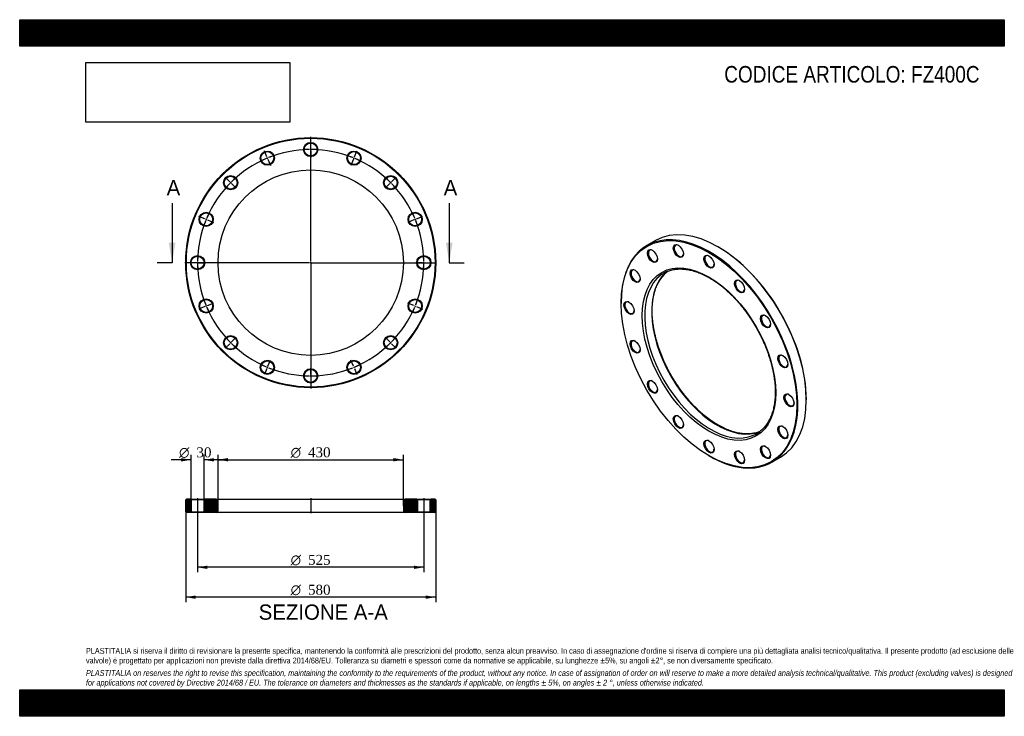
# Model space of a CAD drawing. Header units: millimetres. Extents: x 0 to 2285, y 0 to 1615.
import ezdxf
from ezdxf.enums import TextEntityAlignment as Align
from ezdxf.lldxf.tags import DXFTag

# ---------------------------------------------------------------- set-up
doc = ezdxf.new("R2010")
doc.units = ezdxf.units.MM
doc.header["$LTSCALE"] = 7.692308
for name, color, linetype in [('Default', 7, 'Continuous'), ('DV2_Default', 7, 'Continuous'), ('DV3_Default', 7, 'Continuous'), ('FZ400C', 7, 'Continuous')]:
    doc.layers.add(name, color=color, linetype=linetype)
doc.styles.add('SEACAD_Solid_Edge_ANSI', font='seans.ttf')
doc.styles.add('SEACAD_Solid_Edge_ANSI1_Symbols', font='semeca1.ttf')
doc.styles.add('SEACAD_Times_New_Roman', font='times.ttf')
tags = doc.linetypes.add('CENTER2', pattern=[28.575, 19.05, -3.175, 3.175, -3.175]).pattern_tags.tags
tags[10:11] = [DXFTag(74, 4), DXFTag(75, 0), DXFTag(340, '0'), DXFTag(46, 0.0), DXFTag(50, 0.0), DXFTag(44, 0.0), DXFTag(45, 0.0)]
tags[8:9] = [DXFTag(74, 4), DXFTag(75, 0), DXFTag(340, '0'), DXFTag(46, 0.0), DXFTag(50, 0.0), DXFTag(44, 0.0), DXFTag(45, 0.0)]
tags[6:7] = [DXFTag(74, 4), DXFTag(75, 0), DXFTag(340, '0'), DXFTag(46, 0.0), DXFTag(50, 0.0), DXFTag(44, 0.0), DXFTag(45, 0.0)]
tags[4:5] = [DXFTag(74, 4), DXFTag(75, 0), DXFTag(340, '0'), DXFTag(46, 0.0), DXFTag(50, 0.0), DXFTag(44, 0.0), DXFTag(45, 0.0)]
picture_1 = doc.add_image_def('image1.jpg', size_in_pixel=(4302, 1260))

# ---------------------------------------------------------------- blocks, each defined once
blk = doc.blocks.new('SE')
at = {"layer": 'FZ400C', "color": 7, "linetype": 'Continuous'}
for p, q in [((1475.2, 1103), (1455.4, 1091.6)), ((1621.3, 1088), (1620.2, 1088.6)), ((1395.4, 958.8), (1395.4, 957.6)), ((1825.3, 733.5), (1825.3, 734.7)), ((1599.4, 604.3), (1600.4, 603.6)), ((1745.4, 589.3), (1765.2, 600.7))]:
    blk.add_line(p, q, dxfattribs=at)
for centre, major_axis, start_param, end_param in [((1620.2, 851.9), (-145, 251.1), 3.141593, 6.283185), ((1600.4, 840.4), (145, -251.1), 0, 3.926991), ((1469.2, 1067.8), (-7.5, 13), 0, 3.878163), ((1469.2, 1067.8), (-7.5, 13), 5.546615, 6.283185), ((1529.4, 1079.5), (-7.5, 13), 0, 3.878163), ((1529.4, 1079.5), (-7.5, 13), 5.546615, 6.283185), ((1621.3, 852.5), (144.3, -249.8), 0.785398, 2.356194), ((1600.4, 1054.8), (-7.5, 13), 0, 3.878163), ((1600.4, 1054.8), (-7.5, 13), 5.546615, 6.283185), ((1429, 1021.5), (-7.5, 13), 0, 3.878163), ((1429, 1021.5), (-7.5, 13), 5.546615, 6.283185), ((1618.5, 850.8), (107.5, -186.2), 3.213208, 6.211238), ((1602.2, 841.5), (-107.5, 186.2), 6.216354, 6.283185), ((1602.2, 841.5), (-107.5, 186.2), 0.065183, 3.07761), ((1602.2, 841.5), (-107.5, 186.2), 0, 0.065183), ((1671.5, 997.4), (-7.5, 13), 0, 3.878163), ((1671.5, 997.4), (-7.5, 13), 5.546615, 6.283185), ((1414.8, 947.6), (-7.5, 13), 0, 3.878163), ((1414.8, 947.6), (-7.5, 13), 5.546615, 6.283185), ((1731.7, 916.2), (-7.5, 13), 0, 3.878163), ((1731.7, 916.2), (-7.5, 13), 5.546615, 6.283185), ((1429, 857.4), (-7.5, 13), 0, 3.878163), ((1429, 857.4), (-7.5, 13), 5.546615, 6.283185), ((1771.9, 823.4), (-7.5, 13), 0, 3.878163), ((1771.9, 823.4), (-7.5, 13), 5.546615, 6.283185), ((1469.2, 764.7), (-7.5, 13), 0, 3.878163), ((1469.2, 764.7), (-7.5, 13), 5.546615, 6.283185), ((1786.1, 733.3), (-7.5, 13), 0, 3.878163), ((1786.1, 733.3), (-7.5, 13), 5.546615, 6.283185), ((1529.4, 683.4), (-7.5, 13), 0, 3.878163), ((1529.4, 683.4), (-7.5, 13), 5.546615, 6.283185), ((1771.9, 659.4), (-7.5, 13), 0, 3.878163), ((1771.9, 659.4), (-7.5, 13), 5.546615, 6.283185), ((1600.4, 626.1), (-7.5, 13), 5.546615, 6.283185), ((1602.2, 841.5), (-107.5, 186.2), 3.07761, 3.212552), ((1600.4, 626.1), (-7.5, 13), 0, 3.878163), ((1731.7, 613.1), (-7.5, 13), 0, 3.878163), ((1731.7, 613.1), (-7.5, 13), 5.546615, 6.283185), ((1600.4, 840.4), (145, -251.1), 5.497787, 6.283185), ((1671.5, 601.4), (-7.5, 13), 0, 3.878163), ((1671.5, 601.4), (-7.5, 13), 5.546615, 6.283185)]:
    blk.add_ellipse(centre, major_axis=major_axis, ratio=0.57735, start_param=start_param, end_param=end_param, dxfattribs=at)
for centre, major_axis in [((1599.4, 839.8), (-144.3, 249.8)), ((1468.1, 1067.1), (8.3, -14.3)), ((1528.3, 1078.8), (8.3, -14.3)), ((1599.4, 839.8), (109.5, -189.7)), ((1599.4, 1054.1), (8.3, -14.3)), ((1427.9, 1020.8), (8.3, -14.3)), ((1670.4, 996.8), (8.3, -14.3)), ((1413.8, 947), (8.3, -14.3)), ((1730.6, 915.6), (8.3, -14.3)), ((1427.9, 856.8), (8.3, -14.3)), ((1770.9, 822.8), (8.3, -14.3)), ((1468.1, 764), (8.3, -14.3)), ((1785, 732.7), (8.3, -14.3)), ((1528.3, 682.8), (8.3, -14.3)), ((1770.9, 658.8), (8.3, -14.3)), ((1599.4, 625.5), (8.3, -14.3)), ((1670.4, 600.8), (8.3, -14.3)), ((1730.6, 612.5), (8.3, -14.3))]:
    blk.add_ellipse(centre, major_axis=major_axis, ratio=0.57735, dxfattribs=at)
for points, knots in [([(1620.5, 675.5), (1619.3, 676.2), (1616.4, 677.9), (1611, 681.2), (1604.9, 685.4), (1598.8, 689.8), (1592.6, 694.5), (1586.6, 699.4), (1580.6, 704.6), (1574.6, 710.1), (1568.7, 715.8), (1562.9, 721.7), (1557.2, 727.8), (1551.6, 734.2), (1546.1, 740.7), (1540.8, 747.4), (1535.5, 754.3), (1530.4, 761.4), (1525.5, 768.6), (1520.7, 776), (1516, 783.5), (1511.6, 791), (1507.3, 798.7), (1503.2, 806.5), (1499.3, 814.4), (1495.6, 822.3), (1492.1, 830.3), (1488.9, 838.3), (1485.8, 846.3), (1483, 854.3), (1480.4, 862.3), (1478, 870.3), (1475.8, 878.3), (1474, 886.2), (1472.3, 894.1), (1470.9, 901.9), (1469.7, 909.6), (1468.8, 917.2), (1468.1, 924.6), (1467.7, 932), (1467.6, 939.2), (1467.7, 946.3), (1468, 953.2), (1468.6, 959.9), (1469.4, 966.5), (1470.5, 972.8), (1471.8, 979), (1473.4, 984.9), (1475.2, 990.6), (1477.2, 996.1), (1479.5, 1001.3), (1482, 1006.3), (1484.7, 1011), (1487.6, 1015.5), (1490.8, 1019.6), (1494.1, 1023.6), (1497.7, 1027.2), (1500.8, 1030), (1502.6, 1031.4), (1503.2, 1031.8)], [0, 0, 0, 0, 0.0093073, 0.0270239, 0.0447439, 0.0624666, 0.0801922, 0.0979211, 0.1156533, 0.133389, 0.1511279, 0.16887, 0.1866151, 0.2043629, 0.2221132, 0.2398658, 0.2576202, 0.2753763, 0.2931338, 0.3108923, 0.3286515, 0.3464111, 0.3641708, 0.3819303, 0.3996891, 0.4174469, 0.4352035, 0.4529585, 0.4707117, 0.4884626, 0.5062111, 0.5239568, 0.5416994, 0.5594387, 0.5771745, 0.5949066, 0.6126348, 0.6303591, 0.6480795, 0.6657962, 0.6835095, 0.7012199, 0.7189281, 0.7366351, 0.754342, 0.7720503, 0.7897621, 0.80748, 0.8252073, 0.8429478, 0.8607059, 0.8784864, 0.8962946, 0.9141356, 0.932014, 0.9499334, 0.9678955, 0.9858994, 0.9939337, 0.9939337, 0.9939337, 0.9939337]), ([(1501.9, 1031.2), (1502, 1031.3), (1503.6, 1032), (1507, 1033.3), (1511.8, 1034.7), (1516.8, 1035.9), (1521.9, 1036.7), (1527.2, 1037.2), (1532.6, 1037.4), (1538.1, 1037.3), (1543.8, 1036.8), (1549.5, 1036), (1555.3, 1034.9), (1561.2, 1033.5), (1567.1, 1031.7), (1573.1, 1029.7), (1579.2, 1027.3), (1585.3, 1024.6), (1591.5, 1021.6), (1597.6, 1018.3), (1603.8, 1014.7), (1610, 1010.9), (1616.1, 1006.7), (1622.3, 1002.3), (1628.4, 997.6), (1634.4, 992.6), (1640.4, 987.4), (1646.4, 981.9), (1652.3, 976.2), (1658.1, 970.3), (1663.8, 964.1), (1669.4, 957.8), (1674.9, 951.2), (1680.2, 944.5), (1685.4, 937.6), (1690.5, 930.5), (1695.5, 923.3), (1700.3, 915.9), (1704.9, 908.4), (1709.3, 900.8), (1713.6, 893.1), (1717.7, 885.3), (1721.6, 877.5), (1725.3, 869.6), (1728.7, 861.6), (1732, 853.6), (1735, 845.6), (1737.9, 837.5), (1740.5, 829.5), (1742.8, 821.5), (1744.9, 813.6), (1746.8, 805.6), (1748.5, 797.8), (1749.9, 790), (1751, 782.3), (1751.9, 774.7), (1752.6, 767.2), (1753, 759.9), (1753.1, 752.7), (1753, 745.6), (1752.6, 738.7), (1752, 732), (1751.2, 725.5), (1750.1, 719.1), (1748.8, 713), (1747.2, 707.1), (1745.4, 701.4), (1743.3, 695.9), (1741.1, 690.7), (1738.6, 685.7), (1735.8, 681), (1732.9, 676.6), (1729.7, 672.4), (1726.3, 668.5), (1722.8, 664.9), (1719.5, 662), (1717.6, 660.6), (1716.8, 660)], [0, 0, 0, 0, 0.001216, 0.01503, 0.028828, 0.042602, 0.056346, 0.070058, 0.083739, 0.09739, 0.111014, 0.124615, 0.138197, 0.151762, 0.165316, 0.178861, 0.1924, 0.205934, 0.219466, 0.232997, 0.246529, 0.260061, 0.273595, 0.28713, 0.300668, 0.314209, 0.327752, 0.341297, 0.354846, 0.368396, 0.381949, 0.395504, 0.409061, 0.422619, 0.436179, 0.44974, 0.463303, 0.476866, 0.490429, 0.503993, 0.517557, 0.531121, 0.544684, 0.558246, 0.571808, 0.585368, 0.598927, 0.612484, 0.626039, 0.639592, 0.653143, 0.666691, 0.680236, 0.693779, 0.707319, 0.720855, 0.734389, 0.74792, 0.761448, 0.774974, 0.788499, 0.802023, 0.815546, 0.829071, 0.842598, 0.856131, 0.86967, 0.88322, 0.896784, 0.910364, 0.923967, 0.937594, 0.95125, 0.964938, 0.978658, 0.99241, 1, 1, 1, 1]), ([(1717.5, 660.5), (1716.2, 659.9), (1713.2, 658.9), (1708.6, 657.5), (1703.6, 656.3), (1698.5, 655.5), (1693.2, 655), (1687.8, 654.9), (1682.2, 655), (1676.6, 655.5), (1670.9, 656.3), (1665.1, 657.5), (1659.2, 658.9), (1653.2, 660.7), (1647.2, 662.8), (1641.1, 665.1), (1635, 667.9), (1628.9, 670.8), (1623.9, 673.5), (1621.3, 675), (1620.5, 675.5)], [0.0225331, 0.0225331, 0.0225331, 0.0225331, 0.0709729, 0.1284786, 0.1858809, 0.2431602, 0.3003077, 0.3573236, 0.4142157, 0.4709965, 0.5276812, 0.584286, 0.6408267, 0.6973178, 0.753772, 0.8102006, 0.8666125, 0.9230154, 0.979415, 1, 1, 1, 1])]:
    blk.add_open_spline(points, degree=3, knots=knots, dxfattribs=at)
blk = doc.blocks.new('SE1')
at = {"layer": 'Default', "color": 7, "linetype": 'CENTER2'}
for start, end in [(90.6548, 111.8452), (68.1548, 89.3452), (113.1548, 134.3452), (45.6548, 66.8452), (135.6548, 156.8452), (23.1548, 44.3452), (158.1548, 179.3452), (0.6548, 21.8452), (180.6548, 201.8452), (338.1548, 359.3452), (203.1548, 224.3452), (315.6548, 336.8452), (225.6548, 246.8452), (293.1548, 314.3452), (248.1548, 269.3452), (270.6548, 291.8452)]:
    blk.add_arc((675.2, 1051.9), 262.5, start, end, dxfattribs=at)
at = {"layer": 'DV2_Default', "color": 7, "linetype": 'CENTER2'}
for p, q in [((675.2, 1054.9), (675.2, 1343.6)), ((675.2, 1317.4), (675.2, 1332.6)), ((573.6, 1297.1), (567.7, 1311.2)), ((675.2, 1312.9), (675.2, 1315.9)), ((675.2, 1311.4), (675.2, 1296.1)), ((776.8, 1297.1), (782.6, 1311.2)), ((575.3, 1293), (574.1, 1295.8)), ((575.9, 1291.6), (581.7, 1277.5)), ((774.5, 1291.6), (768.6, 1277.5)), ((775, 1293), (776.2, 1295.8)), ((487.4, 1239.6), (476.6, 1250.4)), ((490.6, 1236.4), (488.5, 1238.5)), ((491.7, 1235.3), (502.5, 1224.6)), ((858.7, 1235.3), (847.9, 1224.6)), ((859.7, 1236.4), (861.8, 1238.5)), ((862.9, 1239.6), (873.7, 1250.4)), ((429.9, 1153.5), (415.8, 1159.3)), ((434, 1151.7), (431.3, 1152.9)), ((435.4, 1151.2), (449.5, 1145.3)), ((914.9, 1151.2), (900.8, 1145.3)), ((916.3, 1151.7), (919.1, 1152.9)), ((920.5, 1153.5), (934.5, 1159.3)), ((672.2, 1051.9), (383.4, 1051.9)), ((409.7, 1051.9), (394.4, 1051.9)), ((414.2, 1051.9), (411.2, 1051.9)), ((415.7, 1051.9), (430.9, 1051.9)), ((676.7, 1051.9), (673.7, 1051.9)), ((675.2, 1053.4), (675.2, 1050.4)), ((678.2, 1051.9), (966.9, 1051.9)), ((934.7, 1051.9), (919.4, 1051.9)), ((934.7, 1051.9), (920.9, 1051.9)), ((936.2, 1051.9), (939.2, 1051.9)), ((936.2, 1051.9), (939.2, 1051.9)), ((940.7, 1051.9), (954.4, 1051.9)), ((940.7, 1051.9), (955.9, 1051.9)), ((675.2, 1048.9), (675.2, 760.1)), ((429.9, 950.3), (415.8, 944.4)), ((434, 952), (431.3, 950.8)), ((435.4, 952.5), (449.5, 958.4)), ((914.9, 952.5), (900.8, 958.4)), ((916.3, 952), (919.1, 950.8)), ((920.5, 950.3), (934.5, 944.4)), ((491.7, 868.4), (502.5, 879.1)), ((858.7, 868.4), (847.9, 879.1)), ((487.4, 864.1), (476.6, 853.3)), ((490.6, 867.3), (488.5, 865.2)), ((859.7, 867.3), (861.8, 865.2)), ((862.9, 864.1), (873.7, 853.3)), ((575.9, 812.1), (581.7, 826.2)), ((774.5, 812.1), (768.6, 826.2)), ((573.6, 806.6), (567.7, 792.5)), ((575.3, 810.7), (574.1, 807.9)), ((675.2, 792.4), (675.2, 807.6)), ((775, 810.7), (776.2, 807.9)), ((776.8, 806.6), (782.6, 792.5)), ((675.2, 790.9), (675.2, 787.9)), ((675.2, 786.4), (675.2, 771.1))]:
    blk.add_line(p, q, dxfattribs=at)
for start, end in [(90.6548, 93.9834), (89.6726, 90.3274), (86.0166, 89.3452), (113.1548, 116.4834), (112.1726, 112.8274), (108.5166, 111.8452), (68.1548, 71.4834), (67.1726, 67.8274), (63.5166, 66.8452), (135.6548, 138.9834), (134.6726, 135.3274), (131.0166, 134.3452), (45.6548, 48.9834), (44.6726, 45.3274), (41.0166, 44.3452), (153.5166, 156.8452), (23.1548, 26.4834), (158.1548, 161.4834), (157.1726, 157.8274), (22.1726, 22.8274), (18.5166, 21.8452), (176.0166, 179.3452), (179.6726, 180.3274), (0.6548, 3.9834), (0.6548, 3.656), (359.6726, 0.3274), (359.6726, 0.3274), (180.6548, 183.9834), (356.0166, 359.3452), (356.344, 359.3452), (198.5166, 201.8452), (338.1548, 341.4834), (202.1726, 202.8274), (203.1548, 206.4834), (333.5166, 336.8452), (337.1726, 337.8274), (221.0166, 224.3452), (315.6548, 318.9834), (224.6726, 225.3274), (225.6548, 228.9834), (311.0166, 314.3452), (314.6726, 315.3274), (243.5166, 246.8452), (247.1726, 247.8274), (248.1548, 251.4834), (288.5166, 291.8452), (292.1726, 292.8274), (293.1548, 296.4834), (266.0166, 269.3452), (269.6726, 270.3274), (270.6548, 273.9834)]:
    blk.add_arc((675.2, 1051.9), 262.5, start, end, dxfattribs=at)
at = {"layer": 'FZ400C', "color": 7, "linetype": 'Continuous'}
for centre, radius in [((675.2, 1051.9), 290), ((675.2, 1051.9), 288.5), ((675.2, 1314.4), 16.5), ((675.2, 1314.4), 15), ((574.7, 1294.4), 16.5), ((574.7, 1294.4), 15), ((775.6, 1294.4), 16.5), ((775.6, 1294.4), 15), ((675.2, 1051.9), 215), ((489.5, 1237.5), 16.5), ((489.5, 1237.5), 15), ((860.8, 1237.5), 16.5), ((860.8, 1237.5), 15), ((432.6, 1152.3), 16.5), ((432.6, 1152.3), 15), ((917.7, 1152.3), 16.5), ((917.7, 1152.3), 15), ((412.7, 1051.9), 16.5), ((412.7, 1051.9), 15), ((937.7, 1051.9), 16.5), ((937.7, 1051.9), 15), ((432.6, 951.4), 16.5), ((432.6, 951.4), 15), ((917.7, 951.4), 16.5), ((917.7, 951.4), 15), ((489.5, 866.2), 16.5), ((489.5, 866.2), 15), ((860.8, 866.2), 16.5), ((860.8, 866.2), 15), ((574.7, 809.3), 16.5), ((574.7, 809.3), 15), ((775.6, 809.3), 16.5), ((775.6, 809.3), 15), ((675.2, 789.4), 16.5), ((675.2, 789.4), 15)]:
    blk.add_circle(centre, radius, dxfattribs=at)
blk = doc.blocks.new('SE3')
at = {"color": 7, "linetype": 'Continuous', "style": 'SEACAD_Solid_Edge_ANSI'}
blk.add_text('A', height=35.4, dxfattribs=at).set_placement((341, 1243.4), align=Align.TOP_LEFT)
blk = doc.blocks.new('SE4')
at = {"color": 7, "linetype": 'Continuous', "style": 'SEACAD_Solid_Edge_ANSI'}
blk.add_text('A', height=35.4, dxfattribs=at).set_placement((983.8, 1243.4), align=Align.TOP_LEFT)
blk = doc.blocks.new('SEANNOT_GROUP')
at = {"linetype": 'Continuous'}
blk.add_hatch(color=7, dxfattribs=at).paths.add_polyline_path([(346, 1098), (353.7, 1051.9), (361.4, 1098)])
at = {"color": 7, "linetype": 'Continuous'}
blk.add_lwpolyline([(353.7, 1190.3), (353.7, 1051.9)], dxfattribs=at)
blk = doc.blocks.new('SEANNOT_GROUP1')
at = {"linetype": 'Continuous'}
blk.add_hatch(color=7, dxfattribs=at).paths.add_polyline_path([(988.9, 1098), (996.6, 1051.9), (1004.3, 1098)])
at = {"color": 7, "linetype": 'Continuous'}
blk.add_lwpolyline([(996.6, 1190.3), (996.6, 1051.9)], dxfattribs=at)
blk = doc.blocks.new('SE2')
at = {"layer": 'Default', "color": 7, "linetype": 'CENTER2'}
for p, q in [((353.7, 1051.9), (319.1, 1051.9)), ((996.6, 1051.9), (1031.2, 1051.9))]:
    blk.add_line(p, q, dxfattribs=at)
at = {"layer": 'Default'}
for name in ['SE3', 'SE4', 'SEANNOT_GROUP', 'SEANNOT_GROUP1']:
    blk.add_blockref(name, (0, 0), dxfattribs=at)
blk = doc.blocks.new('SE5')
at = {"layer": 'FZ400C', "linetype": 'Continuous'}
h = blk.add_hatch(dxfattribs=at)
h.set_pattern_fill('LINE', scale=0.62992, angle=45, style=0)
h.paths.add_polyline_path([(396.2, 503.7), (386.7, 503.7), (385.2, 502.2), (385.2, 474.2), (386.7, 472.7), (396.2, 472.7), (397.7, 474.2), (397.7, 502.2)])
h = blk.add_hatch(dxfattribs=at)
h.set_pattern_fill('LINE', scale=0.62992, angle=45, style=0)
edge = h.paths.add_edge_path()
edge.add_line((429.2, 472.7), (456.2, 472.7))
edge.add_arc((456.2, 476.7), 4, 270, 360)
edge.add_line((460.2, 476.7), (460.2, 499.7))
edge.add_arc((456.2, 499.7), 4, 0, 90)
edge.add_line((456.2, 503.7), (429.2, 503.7))
edge.add_line((429.2, 503.7), (427.7, 502.2))
edge.add_line((427.7, 502.2), (427.7, 474.2))
edge.add_line((427.7, 474.2), (429.2, 472.7))
h = blk.add_hatch(dxfattribs=at)
h.set_pattern_fill('LINE', scale=0.629921, angle=45, style=0)
edge = h.paths.add_edge_path()
edge.add_line((922.7, 474.2), (922.7, 502.2))
edge.add_line((922.7, 502.2), (921.2, 503.7))
edge.add_line((921.2, 503.7), (894.2, 503.7))
edge.add_arc((894.2, 499.7), 4, 90, 180)
edge.add_line((890.2, 499.7), (890.2, 476.7))
edge.add_arc((894.2, 476.7), 4, 180, 270)
edge.add_line((894.2, 472.7), (921.2, 472.7))
edge.add_line((921.2, 472.7), (922.7, 474.2))
h = blk.add_hatch(dxfattribs=at)
h.set_pattern_fill('LINE', scale=0.629921, angle=45, style=0)
h.paths.add_polyline_path([(952.7, 502.2), (952.7, 474.2), (954.2, 472.7), (963.7, 472.7), (965.2, 474.2), (965.2, 502.2), (963.7, 503.7), (954.2, 503.7)])
at = {"layer": 'DV3_Default', "color": 7, "linetype": 'CENTER2'}
for p, q in [((412.7, 505.5), (412.7, 471)), ((675.2, 505.5), (675.2, 471)), ((937.7, 505.5), (937.7, 471))]:
    blk.add_line(p, q, dxfattribs=at)
at = {"layer": 'FZ400C', "color": 7, "linetype": 'Continuous'}
for p, q in [((386.7, 503.7), (385.2, 502.2)), ((396.2, 503.7), (386.7, 503.7)), ((396.2, 503.7), (429.2, 503.7)), ((396.2, 503.7), (397.7, 502.2)), ((427.7, 502.2), (429.2, 503.7)), ((456.2, 503.7), (429.2, 503.7)), ((456.2, 503.7), (894.2, 503.7)), ((921.2, 503.7), (894.2, 503.7)), ((921.2, 503.7), (954.2, 503.7)), ((921.2, 503.7), (922.7, 502.2)), ((952.7, 502.2), (954.2, 503.7)), ((963.7, 503.7), (954.2, 503.7)), ((965.2, 502.2), (963.7, 503.7)), ((385.2, 474.2), (385.2, 502.2)), ((427.7, 502.2), (397.7, 502.2)), ((397.7, 502.2), (397.7, 474.2)), ((427.7, 474.2), (427.7, 502.2)), ((460.2, 476.7), (460.2, 499.7)), ((890.2, 499.7), (890.2, 476.7)), ((952.7, 502.2), (922.7, 502.2)), ((922.7, 502.2), (922.7, 474.2)), ((952.7, 474.2), (952.7, 502.2)), ((965.2, 502.2), (965.2, 474.2)), ((385.2, 474.2), (386.7, 472.7)), ((396.2, 472.7), (386.7, 472.7)), ((397.7, 474.2), (396.2, 472.7)), ((429.2, 472.7), (396.2, 472.7)), ((397.7, 474.2), (427.7, 474.2)), ((429.2, 472.7), (427.7, 474.2)), ((456.2, 472.7), (429.2, 472.7)), ((894.2, 472.7), (456.2, 472.7)), ((921.2, 472.7), (894.2, 472.7)), ((922.7, 474.2), (921.2, 472.7)), ((954.2, 472.7), (921.2, 472.7)), ((922.7, 474.2), (952.7, 474.2)), ((954.2, 472.7), (952.7, 474.2)), ((963.7, 472.7), (954.2, 472.7)), ((963.7, 472.7), (965.2, 474.2))]:
    blk.add_line(p, q, dxfattribs=at)
for centre, start, end in [((456.2, 499.7), 0, 90), ((894.2, 499.7), 90, 180), ((456.2, 476.7), 270, 0), ((894.2, 476.7), 180, 270)]:
    blk.add_arc(centre, 4, start, end, dxfattribs=at)
blk = doc.blocks.new('GDimGGroup')
at = {"layer": 'Default', "linetype": 'Continuous'}
for points in [[(483.2, 598.8), (460.2, 594.9), (483.2, 591.1)], [(867.1, 598.8), (867.1, 591.1), (890.2, 594.9)]]:
    blk.add_hatch(color=7, dxfattribs=at).paths.add_polyline_path(points)
at = {"layer": 'Default', "color": 7, "linetype": 'Continuous'}
for p, q in [((460.2, 488.2), (460.2, 606.5)), ((460.2, 594.9), (890.2, 594.9)), ((890.2, 488.2), (890.2, 606.5))]:
    blk.add_line(p, q, dxfattribs=at)
for s, height, style, p in [('O', 23.1, 'SEACAD_Solid_Edge_ANSI1_Symbols', (628.8, 623.8)), ('430', 23.08, 'SEACAD_Times_New_Roman', (669, 623.8))]:
    blk.add_text(s, height=height, dxfattribs=dict(at, style=style)).set_placement(p, align=Align.TOP_LEFT)
blk = doc.blocks.new('GDimGGroup1')
at = {"layer": 'Default', "linetype": 'Continuous'}
for points in [[(435.7, 341.6), (435.7, 349.3), (412.7, 345.5)], [(914.6, 341.6), (937.7, 345.5), (914.6, 349.3)]]:
    blk.add_hatch(color=7, dxfattribs=at).paths.add_polyline_path(points)
at = {"layer": 'Default', "color": 7, "linetype": 'Continuous'}
for p, q in [((412.7, 472.7), (412.7, 334)), ((937.7, 472.7), (937.7, 334)), ((937.7, 345.5), (412.7, 345.5))]:
    blk.add_line(p, q, dxfattribs=at)
for s, height, style, p in [('O', 23.1, 'SEACAD_Solid_Edge_ANSI1_Symbols', (628.8, 374.3)), ('525', 23.08, 'SEACAD_Times_New_Roman', (669, 374.3))]:
    blk.add_text(s, height=height, dxfattribs=dict(at, style=style)).set_placement(p, align=Align.TOP_LEFT)
blk = doc.blocks.new('GDimGGroup2')
at = {"layer": 'Default', "linetype": 'Continuous'}
for points in [[(374.6, 598.6), (374.6, 590.9), (397.7, 594.8)], [(450.7, 598.6), (427.7, 594.8), (450.7, 590.9)]]:
    blk.add_hatch(color=7, dxfattribs=at).paths.add_polyline_path(points)
at = {"layer": 'Default', "color": 7, "linetype": 'Continuous'}
for p, q in [((397.7, 594.8), (351.5, 594.8)), ((397.7, 502.2), (397.7, 606.3)), ((427.7, 502.2), (427.7, 606.3)), ((473.8, 594.8), (427.7, 594.8))]:
    blk.add_line(p, q, dxfattribs=at)
for s, height, style, p in [('O', 23.1, 'SEACAD_Solid_Edge_ANSI1_Symbols', (369.9, 623.6)), ('30', 23.08, 'SEACAD_Times_New_Roman', (410.1, 623.6))]:
    blk.add_text(s, height=height, dxfattribs=dict(at, style=style)).set_placement(p, align=Align.TOP_LEFT)
blk = doc.blocks.new('GDimGGroup3')
at = {"layer": 'Default', "linetype": 'Continuous'}
for points in [[(408.2, 272.4), (408.2, 280.1), (385.2, 276.3)], [(942.1, 272.4), (965.2, 276.3), (942.1, 280.1)]]:
    blk.add_hatch(color=7, dxfattribs=at).paths.add_polyline_path(points)
at = {"layer": 'Default', "color": 7, "linetype": 'Continuous'}
for p, q in [((385.2, 488.2), (385.2, 264.7)), ((965.2, 488.2), (965.2, 264.7)), ((965.2, 276.3), (385.2, 276.3))]:
    blk.add_line(p, q, dxfattribs=at)
for s, height, style, p in [('O', 23.1, 'SEACAD_Solid_Edge_ANSI1_Symbols', (628.8, 305.1)), ('580', 23.08, 'SEACAD_Times_New_Roman', (669, 305.1))]:
    blk.add_text(s, height=height, dxfattribs=dict(at, style=style)).set_placement(p, align=Align.TOP_LEFT)

msp = doc.modelspace()

# ---------------------------------------------------------------- hatches: boundary and pattern name
at = {"layer": 'Default', "linetype": 'Continuous'}
h = msp.add_hatch(dxfattribs=at)
h.set_pattern_fill('LINE', scale=0.629921, angle=45, style=0)
h.paths.add_polyline_path([(2284.6, 1553.8), (2284.6, 1615.4), (0, 1615.4), (0, 1553.8)])
for points in [[(2284.6, 1553.8), (2284.6, 1615.4), (0, 1615.4), (0, 1553.8)], [(2284.6, 0), (2284.6, 61.5), (0, 61.5), (0, 0)]]:
    msp.add_hatch(color=7, dxfattribs=at).paths.add_polyline_path(points)
h = msp.add_hatch(dxfattribs=at)
h.set_pattern_fill('LINE', scale=0.629921, angle=45, style=0)
h.paths.add_polyline_path([(2284.6, 0), (2284.6, 61.5), (0, 61.5), (0, 0)])

# ---------------------------------------------------------------- linework, layer by layer
at = {"layer": 'Default', "color": 7, "linetype": 'Continuous'}
for p, q in [((0, 1615.4), (2284.6, 1615.4)), ((0, 1553.8), (0, 1615.4)), ((2284.6, 1615.4), (2284.6, 1553.8)), ((2284.6, 1553.8), (0, 1553.8)), ((0, 61.5), (2284.6, 61.5)), ((0, 0), (0, 61.5)), ((2284.6, 61.5), (2284.6, 0)), ((2284.6, 0), (0, 0))]:
    msp.add_line(p, q, dxfattribs=at)

# ---------------------------------------------------------------- block references
at = {"layer": 'Default'}
for name in ['SE1', 'SE2', 'SE', 'GDimGGroup2', 'GDimGGroup', 'SE5', 'GDimGGroup3', 'GDimGGroup1']:
    msp.add_blockref(name, (0, 0), dxfattribs=at)

# ---------------------------------------------------------------- texts
at = {"layer": 'Default', "color": 7, "linetype": 'Continuous', "style": 'SEACAD_Solid_Edge_ANSI'}
msp.add_text('SEZIONE A-A', height=35.385, dxfattribs=at).set_placement((554.5, 259.3), align=Align.TOP_LEFT)
at = {"layer": 'Default', "attachment_point": 1}
for s, insert, char_height, width in [('{\\fArial Narrow|b0||i0||c0|p34;\\C7;\\H38.46153846;\\W1.;CODICE ARTICOLO: FZ400C}', (1634.8, 1508), 38.462, 609.997), ("{\\fArial Narrow|b0||i0||c0|p34;\\C7;\\H13.46153846;\\W1.;PLASTITALIA si riserva il diritto di revisionare la presente specifica, mantenendo la conformità alle prescrizioni del prodotto, senza alcun preavviso. In caso di assegnazione d'ordine si riserva di compiere una più dettagliata analisi tecnico/qualitativa. Il presente prodotto (ad esclusione delle \\P}{\\fArial Narrow|b0||i0||c0|p34;\\C7;\\H13.46153846;\\W1.;valvole) è progettato per applicazioni non previste dalla direttiva 2014/68/EU. Tolleranza su diametri e spessori come da normative se applicabile, su lunghezze ±5%, su angoli ±2°, se non diversamente specificato.\\P}{\\fArial Narrow|b0||i0||c0|p34;\\C7;\\H3.846153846;\\W1.;   \\P}{\\fArial Narrow|b0||i1||c0|p34;\\C7;\\H13.46153846;\\W1.;PLASTITALIA on reserves the right to revise this specification, maintaining the conformity to the requirements of the product, without any notice. In case of assignation of order on will reserve to make a more detailed analysis technical/qualitative. This product (excluding valves) is designed \\P}{\\fArial Narrow|b0||i1||c0|p34;\\C7;\\H13.46153846;\\W1.;for applications not covered by Directive 2014/68 / EU. The tolerance on diameters and thicknesses as the standards if applicable, on lengths ± 5%, on angles ± 2 °, unless otherwise indicated.\\P}", (153.8, 158.5), 13.4615, 1976.923)]:
    msp.add_mtext(s, dxfattribs=dict(at, insert=insert, char_height=char_height, width=width))

# ---------------------------------------------------------------- pictures from other files: only their frames are drawn
image = msp.add_image(picture_1, insert=(153.8, 1377.7), size_in_units=(472.7, 138.5))
image.dxf.flags = 7

doc.saveas('drawing.dxf')
